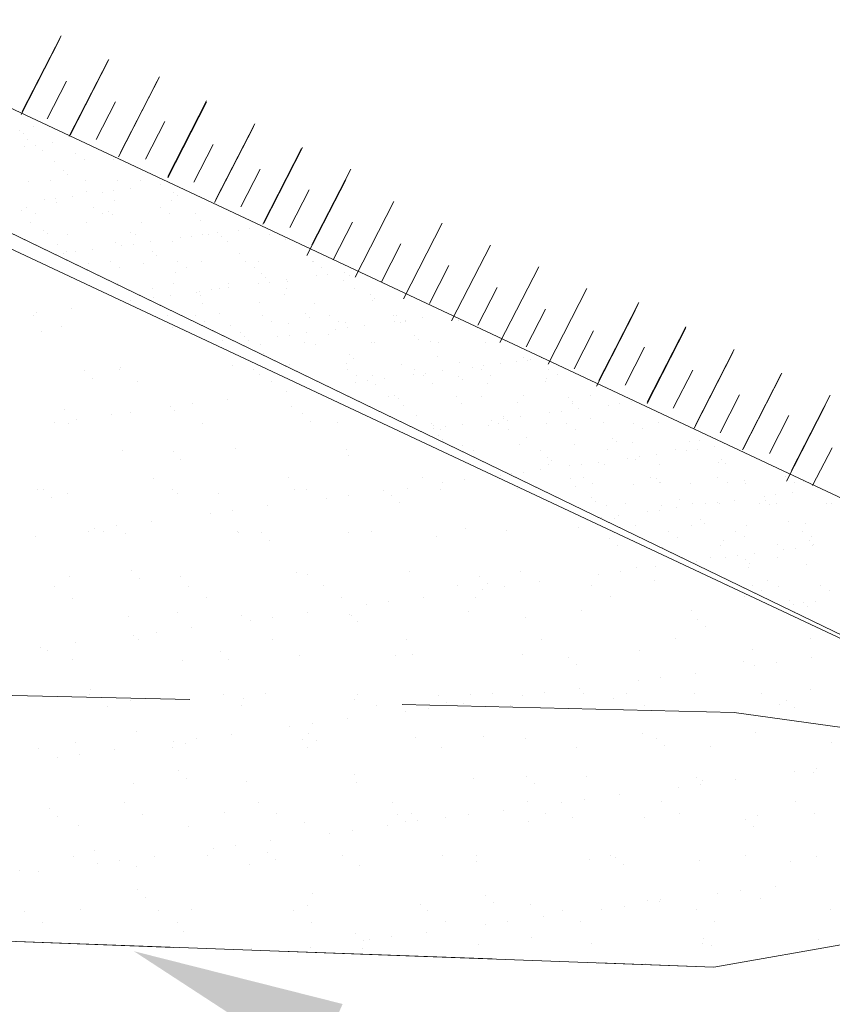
# Model space of a CAD drawing. Header units: metres. Extents: x 561538 to 562530, y 6580867 to 6581188.
# Tile 52 of 78: x 562516.796 to 562517.753, y 6580869.828 to 6580870.986. Entities that reach past the tile are written whole.
import ezdxf

# ---------------------------------------------------------------- set-up
doc = ezdxf.new("R2010")
doc.units = ezdxf.units.M
doc.linetypes.add('DASHED', pattern=[0.75, 0.5, -0.25])
for name, color, linetype, lineweight in [('KLM_horisontaal', 154, 'Continuous', 9), ('KLM_lõige', 7, 'Continuous', 9), ('KLM_nähtavus', 5, 'Continuous', 9)]:
    doc.layers.add(name, color=color, linetype=linetype, lineweight=lineweight)

msp = doc.modelspace()

# ---------------------------------------------------------------- linework, layer by layer
at = {"layer": 'KLM_horisontaal', "color": 0}
for p, q in [((562514.9777, 6580871.7314), (562518.5777, 6580870.0414)), ((562516.714, 6580870.7507), (562518.0773, 6580870.1106))]:
    msp.add_line(p, q, dxfattribs=at)
at = {"layer": 'KLM_lõige', "color": 34}
for p, q in [((562518.5777, 6580870.0414), (562514.9777, 6580871.7314)), ((562514.9733, 6580871.6215), (562516.7971, 6580870.7301)), ((562516.7965, 6580870.8565), (562516.7965, 6580870.8565)), ((562516.8012, 6580870.8522), (562516.8012, 6580870.8522)), ((562516.8122, 6580870.8609), (562516.8122, 6580870.8609)), ((562516.8057, 6580870.8453), (562516.8057, 6580870.8453)), ((562516.8355, 6580870.8416), (562516.8355, 6580870.8416)), ((562516.8016, 6580870.8371), (562516.8016, 6580870.8371)), ((562516.8149, 6580870.8389), (562516.8149, 6580870.8389)), ((562516.8233, 6580870.832), (562516.8233, 6580870.832)), ((562516.8626, 6580870.8289), (562516.8626, 6580870.8289)), ((562516.838, 6580870.8199), (562516.838, 6580870.8199)), ((562516.8733, 6580870.822), (562516.8733, 6580870.822)), ((562516.9066, 6580870.8224), (562516.9066, 6580870.8224)), ((562516.8486, 6580870.8088), (562516.8486, 6580870.8088)), ((562516.8073, 6580870.7964), (562516.8073, 6580870.7964)), ((562516.8327, 6580870.7973), (562516.8327, 6580870.7973)), ((562516.8532, 6580870.8045), (562516.8532, 6580870.8045)), ((562516.8738, 6580870.7972), (562516.8738, 6580870.7972)), ((562516.9118, 6580870.7975), (562516.9118, 6580870.7975)), ((562516.9388, 6580870.7969), (562516.9388, 6580870.7969)), ((562516.8753, 6580870.7842), (562516.8753, 6580870.7842)), ((562516.8934, 6580870.7834), (562516.8934, 6580870.7834)), ((562516.9066, 6580870.7852), (562516.9066, 6580870.7852)), ((562516.9273, 6580870.7879), (562516.9273, 6580870.7879)), ((562516.9618, 6580870.7924), (562516.9618, 6580870.7924)), ((562516.977, 6580870.7834), (562516.977, 6580870.7834)), ((562516.8251, 6580870.7744), (562516.8251, 6580870.7744)), ((562516.8383, 6580870.7762), (562516.8383, 6580870.7762)), ((562516.8396, 6580870.771), (562516.8396, 6580870.771)), ((562516.8589, 6580870.7789), (562516.8589, 6580870.7789)), ((562516.9082, 6580870.7734), (562516.9082, 6580870.7734)), ((562516.9746, 6580870.7743), (562516.9746, 6580870.7743)), ((562516.9817, 6580870.7791), (562516.9817, 6580870.7791)), ((562516.799, 6580870.762), (562516.799, 6580870.762)), ((562516.804, 6580870.7651), (562516.804, 6580870.7651)), ((562516.8831, 6580870.7653), (562516.8831, 6580870.7653)), ((562516.9006, 6580870.7611), (562516.9006, 6580870.7611)), ((562516.9622, 6580870.7654), (562516.9622, 6580870.7654)), ((562516.8147, 6580870.7583), (562516.8147, 6580870.7583)), ((562516.8754, 6580870.7483), (562516.8754, 6580870.7483)), ((562516.8938, 6580870.7584), (562516.8938, 6580870.7584)), ((562516.9053, 6580870.7568), (562516.9053, 6580870.7568)), ((562516.9404, 6580870.748), (562516.9404, 6580870.748)), ((562516.9729, 6580870.7586), (562516.9729, 6580870.7586)), ((562517.0038, 6580870.7588), (562517.0038, 6580870.7588)), ((562517.009, 6580870.7505), (562517.009, 6580870.7505)), ((562516.8089, 6580870.7475), (562516.8089, 6580870.7475)), ((562516.8243, 6580870.7388), (562516.8243, 6580870.7388)), ((562516.9274, 6580870.7365), (562516.9274, 6580870.7365)), ((562517.0536, 6580870.7388), (562517.0536, 6580870.7388)), ((562517.0668, 6580870.7405), (562517.0668, 6580870.7405)), ((562516.7971, 6580870.7301), (562518.0773, 6580870.1106)), ((562516.829, 6580870.7345), (562516.829, 6580870.7345)), ((562516.8533, 6580870.7337), (562516.8533, 6580870.7337)), ((562516.9098, 6580870.7245), (562516.9098, 6580870.7245)), ((562516.9324, 6580870.7339), (562516.9324, 6580870.7339)), ((562516.9507, 6580870.7252), (562516.9507, 6580870.7252)), ((562516.9762, 6580870.7253), (562516.9762, 6580870.7253)), ((562516.9852, 6580870.7298), (562516.9852, 6580870.7298)), ((562516.9984, 6580870.7315), (562516.9984, 6580870.7315)), ((562517.0114, 6580870.734), (562517.0114, 6580870.734)), ((562517.0191, 6580870.7342), (562517.0191, 6580870.7342)), ((562517.029, 6580870.7357), (562517.029, 6580870.7357)), ((562517.0337, 6580870.7314), (562517.0337, 6580870.7314)), ((562517.0412, 6580870.725), (562517.0412, 6580870.725)), ((562517.0905, 6580870.7342), (562517.0905, 6580870.7342)), ((562517.1098, 6580870.7275), (562517.1098, 6580870.7275)), ((562516.8412, 6580870.722), (562516.8412, 6580870.722)), ((562516.851, 6580870.7143), (562516.851, 6580870.7143)), ((562516.8617, 6580870.7135), (562516.8617, 6580870.7135)), ((562516.8823, 6580870.7162), (562516.8823, 6580870.7162)), ((562516.9168, 6580870.7208), (562516.9168, 6580870.7208)), ((562516.9301, 6580870.7225), (562516.9301, 6580870.7225)), ((562516.9527, 6580870.7134), (562516.9527, 6580870.7134)), ((562516.8485, 6580870.7118), (562516.8485, 6580870.7118)), ((562516.9036, 6580870.7017), (562516.9036, 6580870.7017)), ((562516.9574, 6580870.7091), (562516.9574, 6580870.7091)), ((562516.9827, 6580870.7018), (562516.9827, 6580870.7018)), ((562517.0106, 6580870.7015), (562517.0106, 6580870.7015)), ((562517.0558, 6580870.7111), (562517.0558, 6580870.7111)), ((562517.0618, 6580870.7019), (562517.0618, 6580870.7019)), ((562517.0771, 6580870.7024), (562517.0771, 6580870.7024)), ((562517.1409, 6580870.7021), (562517.1409, 6580870.7021)), ((562517.142, 6580870.7021), (562517.142, 6580870.7021)), ((562516.877, 6580870.6994), (562516.877, 6580870.6994)), ((562516.9143, 6580870.6948), (562516.9143, 6580870.6948)), ((562516.942, 6580870.6991), (562516.942, 6580870.6991)), ((562516.9934, 6580870.695), (562516.9934, 6580870.695)), ((562517.0725, 6580870.6951), (562517.0725, 6580870.6951)), ((562517.1516, 6580870.6953), (562517.1516, 6580870.6953)), ((562516.9795, 6580870.6888), (562516.9795, 6580870.6888)), ((562517.0811, 6580870.688), (562517.0811, 6580870.688)), ((562517.0858, 6580870.6837), (562517.0858, 6580870.6837)), ((562517.1109, 6580870.6805), (562517.1109, 6580870.6805)), ((562517.1114, 6580870.6786), (562517.1114, 6580870.6786)), ((562517.1454, 6580870.6851), (562517.1454, 6580870.6851)), ((562517.1586, 6580870.6868), (562517.1586, 6580870.6868)), ((562517.1779, 6580870.6794), (562517.1779, 6580870.6794)), ((562517.1792, 6580870.6895), (562517.1792, 6580870.6895)), ((562517.1842, 6580870.6857), (562517.1842, 6580870.6857)), ((562516.9114, 6580870.6756), (562516.9114, 6580870.6756)), ((562516.9529, 6580870.6703), (562516.9529, 6580870.6703)), ((562516.9778, 6580870.6764), (562516.9778, 6580870.6764)), ((562517.0086, 6580870.6671), (562517.0086, 6580870.6671)), ((562517.0219, 6580870.6688), (562517.0219, 6580870.6688)), ((562517.032, 6580870.6704), (562517.032, 6580870.6704)), ((562517.0425, 6580870.6715), (562517.0425, 6580870.6715)), ((562517.0428, 6580870.6761), (562517.0428, 6580870.6761)), ((562517.077, 6580870.6761), (562517.077, 6580870.6761)), ((562517.0902, 6580870.6778), (562517.0902, 6580870.6778)), ((562517.1111, 6580870.6706), (562517.1111, 6580870.6706)), ((562517.1902, 6580870.6707), (562517.1902, 6580870.6707)), ((562516.9535, 6580870.6598), (562516.9535, 6580870.6598)), ((562516.9741, 6580870.6625), (562516.9741, 6580870.6625)), ((562517.0047, 6580870.6657), (562517.0047, 6580870.6657)), ((562517.0094, 6580870.6614), (562517.0094, 6580870.6614)), ((562517.1079, 6580870.6634), (562517.1079, 6580870.6634)), ((562517.2095, 6580870.6626), (562517.2095, 6580870.6626)), ((562517.2123, 6580870.6556), (562517.2123, 6580870.6556)), ((562517.2142, 6580870.6583), (562517.2142, 6580870.6583)), ((562517.0122, 6580870.6526), (562517.0122, 6580870.6526)), ((562517.0787, 6580870.6534), (562517.0787, 6580870.6534)), ((562517.1436, 6580870.6531), (562517.1436, 6580870.6531)), ((562517.0032, 6580870.6382), (562517.0032, 6580870.6382)), ((562517.0315, 6580870.6411), (562517.0315, 6580870.6411)), ((562517.0823, 6580870.6383), (562517.0823, 6580870.6383)), ((562517.1332, 6580870.6403), (562517.1332, 6580870.6403)), ((562517.1378, 6580870.636), (562517.1378, 6580870.636)), ((562517.1614, 6580870.6385), (562517.1614, 6580870.6385)), ((562517.2363, 6580870.638), (562517.2363, 6580870.638)), ((562517.2405, 6580870.6386), (562517.2405, 6580870.6386)), ((562517.2504, 6580870.6331), (562517.2504, 6580870.6331)), ((562517.2512, 6580870.6318), (562517.2512, 6580870.6318)), ((562517.271, 6580870.6359), (562517.271, 6580870.6359)), ((562517.3131, 6580870.6326), (562517.3131, 6580870.6326)), ((562517.0139, 6580870.6314), (562517.0139, 6580870.6314)), ((562517.0444, 6580870.6271), (562517.0444, 6580870.6271)), ((562517.093, 6580870.6315), (562517.093, 6580870.6315)), ((562517.113, 6580870.6296), (562517.113, 6580870.6296)), ((562517.1688, 6580870.6224), (562517.1688, 6580870.6224)), ((562517.1721, 6580870.6317), (562517.1721, 6580870.6317)), ((562517.1795, 6580870.6305), (562517.1795, 6580870.6305)), ((562517.182, 6580870.6241), (562517.182, 6580870.6241)), ((562517.2027, 6580870.6269), (562517.2027, 6580870.6269)), ((562517.2372, 6580870.6314), (562517.2372, 6580870.6314)), ((562517.2445, 6580870.6302), (562517.2445, 6580870.6302)), ((562517.0568, 6580870.618), (562517.0568, 6580870.618)), ((562517.0615, 6580870.6137), (562517.0615, 6580870.6137)), ((562517.0659, 6580870.6089), (562517.0659, 6580870.6089)), ((562517.1004, 6580870.6134), (562517.1004, 6580870.6134)), ((562517.1136, 6580870.6151), (562517.1136, 6580870.6151)), ((562517.1343, 6580870.6179), (562517.1343, 6580870.6179)), ((562517.1599, 6580870.6157), (562517.1599, 6580870.6157)), ((562517.2616, 6580870.6148), (562517.2616, 6580870.6148)), ((562517.2663, 6580870.6106), (562517.2663, 6580870.6106)), ((562517.0525, 6580870.6068), (562517.0525, 6580870.6068)), ((562517.0803, 6580870.6045), (562517.0803, 6580870.6045)), ((562517.1316, 6580870.607), (562517.1316, 6580870.607)), ((562517.1452, 6580870.6042), (562517.1452, 6580870.6042)), ((562517.2107, 6580870.6071), (562517.2107, 6580870.6071)), ((562517.2139, 6580870.6067), (562517.2139, 6580870.6067)), ((562517.2803, 6580870.6075), (562517.2803, 6580870.6075)), ((562517.2898, 6580870.6072), (562517.2898, 6580870.6072)), ((562517.3453, 6580870.6072), (562517.3453, 6580870.6072)), ((562517.3689, 6580870.6074), (562517.3689, 6580870.6074)), ((562517.0836, 6580870.5934), (562517.0836, 6580870.5934)), ((562517.1852, 6580870.5926), (562517.1852, 6580870.5926)), ((562517.1899, 6580870.5883), (562517.1899, 6580870.5883)), ((562517.2884, 6580870.5903), (562517.2884, 6580870.5903)), ((562517.39, 6580870.5894), (562517.39, 6580870.5894)), ((562517.3973, 6580870.5867), (562517.3973, 6580870.5867)), ((562517.4105, 6580870.5885), (562517.4105, 6580870.5885)), ((562517.1146, 6580870.5807), (562517.1146, 6580870.5807)), ((562517.1811, 6580870.5815), (562517.1811, 6580870.5815)), ((562517.1819, 6580870.5749), (562517.1819, 6580870.5749)), ((562517.2461, 6580870.5812), (562517.2461, 6580870.5812)), ((562517.261, 6580870.575), (562517.261, 6580870.575)), ((562517.3147, 6580870.5837), (562517.3147, 6580870.5837)), ((562517.329, 6580870.5777), (562517.329, 6580870.5777)), ((562517.3401, 6580870.5752), (562517.3401, 6580870.5752)), ((562517.3422, 6580870.5795), (562517.3422, 6580870.5795)), ((562517.3628, 6580870.5822), (562517.3628, 6580870.5822)), ((562517.3812, 6580870.5845), (562517.3812, 6580870.5845)), ((562517.3947, 6580870.5851), (562517.3947, 6580870.5851)), ((562517.4192, 6580870.5753), (562517.4192, 6580870.5753)), ((562517.1926, 6580870.5681), (562517.1926, 6580870.5681)), ((562517.212, 6580870.568), (562517.212, 6580870.568)), ((562517.2261, 6580870.5642), (562517.2261, 6580870.5642)), ((562517.2606, 6580870.5687), (562517.2606, 6580870.5687)), ((562517.2717, 6580870.5682), (562517.2717, 6580870.5682)), ((562517.2738, 6580870.5705), (562517.2738, 6580870.5705)), ((562517.2945, 6580870.5732), (562517.2945, 6580870.5732)), ((562517.3136, 6580870.5671), (562517.3136, 6580870.5671)), ((562517.3183, 6580870.5629), (562517.3183, 6580870.5629)), ((562517.3508, 6580870.5683), (562517.3508, 6580870.5683)), ((562517.4168, 6580870.5649), (562517.4168, 6580870.5649)), ((562517.4299, 6580870.5685), (562517.4299, 6580870.5685)), ((562517.1922, 6580870.5597), (562517.1922, 6580870.5597)), ((562517.2054, 6580870.5615), (562517.2054, 6580870.5615)), ((562517.2155, 6580870.5577), (562517.2155, 6580870.5577)), ((562517.2819, 6580870.5586), (562517.2819, 6580870.5586)), ((562517.3469, 6580870.5582), (562517.3469, 6580870.5582)), ((562517.4155, 6580870.5607), (562517.4155, 6580870.5607)), ((562517.2312, 6580870.5435), (562517.2312, 6580870.5435)), ((562517.2373, 6580870.5449), (562517.2373, 6580870.5449)), ((562517.242, 6580870.5406), (562517.242, 6580870.5406)), ((562517.3103, 6580870.5436), (562517.3103, 6580870.5436)), ((562517.3404, 6580870.5426), (562517.3404, 6580870.5426)), ((562517.3894, 6580870.5438), (562517.3894, 6580870.5438)), ((562517.4421, 6580870.5417), (562517.4421, 6580870.5417)), ((562517.4685, 6580870.5439), (562517.4685, 6580870.5439)), ((562517.2477, 6580870.5323), (562517.2477, 6580870.5323)), ((562517.3163, 6580870.5347), (562517.3163, 6580870.5347)), ((562517.3828, 6580870.5356), (562517.3828, 6580870.5356)), ((562517.4467, 6580870.5374), (562517.4467, 6580870.5374)), ((562517.4477, 6580870.5353), (562517.4477, 6580870.5353)), ((562517.4546, 6580870.5285), (562517.4546, 6580870.5285)), ((562517.4891, 6580870.533), (562517.4891, 6580870.533)), ((562517.5023, 6580870.5348), (562517.5023, 6580870.5348)), ((562517.5163, 6580870.5378), (562517.5163, 6580870.5378)), ((562517.2641, 6580870.5203), (562517.2641, 6580870.5203)), ((562517.3656, 6580870.5168), (562517.3656, 6580870.5168)), ((562517.3657, 6580870.5194), (562517.3657, 6580870.5194)), ((562517.3862, 6580870.5195), (562517.3862, 6580870.5195)), ((562517.4207, 6580870.524), (562517.4207, 6580870.524)), ((562517.434, 6580870.5258), (562517.434, 6580870.5258)), ((562517.4688, 6580870.5172), (562517.4688, 6580870.5172)), ((562517.2815, 6580870.5114), (562517.2815, 6580870.5114)), ((562517.2835, 6580870.5096), (562517.2835, 6580870.5096)), ((562517.284, 6580870.506), (562517.284, 6580870.506)), ((562517.2922, 6580870.5046), (562517.2922, 6580870.5046)), ((562517.2972, 6580870.5078), (562517.2972, 6580870.5078)), ((562517.3179, 6580870.5105), (562517.3179, 6580870.5105)), ((562517.3485, 6580870.5093), (562517.3485, 6580870.5093)), ((562517.3524, 6580870.515), (562517.3524, 6580870.515)), ((562517.3606, 6580870.5116), (562517.3606, 6580870.5116)), ((562517.3704, 6580870.5152), (562517.3704, 6580870.5152)), ((562517.3713, 6580870.5047), (562517.3713, 6580870.5047)), ((562517.4171, 6580870.5118), (562517.4171, 6580870.5118)), ((562517.4397, 6580870.5117), (562517.4397, 6580870.5117)), ((562517.4504, 6580870.5049), (562517.4504, 6580870.5049)), ((562517.4836, 6580870.5126), (562517.4836, 6580870.5126)), ((562517.5188, 6580870.5119), (562517.5188, 6580870.5119)), ((562517.5295, 6580870.505), (562517.5295, 6580870.505)), ((562517.5486, 6580870.5123), (562517.5486, 6580870.5123)), ((562517.5752, 6580870.512), (562517.5752, 6580870.512)), ((562517.2893, 6580870.4971), (562517.2893, 6580870.4971)), ((562517.294, 6580870.4929), (562517.294, 6580870.4929)), ((562517.3925, 6580870.4949), (562517.3925, 6580870.4949)), ((562517.4941, 6580870.494), (562517.4941, 6580870.494)), ((562517.3179, 6580870.4858), (562517.3179, 6580870.4858)), ((562517.3844, 6580870.4866), (562517.3844, 6580870.4866)), ((562517.4493, 6580870.4863), (562517.4493, 6580870.4863)), ((562517.4988, 6580870.4897), (562517.4988, 6580870.4897)), ((562517.5179, 6580870.4888), (562517.5179, 6580870.4888)), ((562517.5844, 6580870.4897), (562517.5844, 6580870.4897)), ((562517.5973, 6580870.4918), (562517.5973, 6580870.4918)), ((562517.6148, 6580870.4838), (562517.6148, 6580870.4838)), ((562517.3308, 6580870.48), (562517.3308, 6580870.48)), ((562517.4099, 6580870.4802), (562517.4099, 6580870.4802)), ((562517.4178, 6580870.4717), (562517.4178, 6580870.4717)), ((562517.489, 6580870.4803), (562517.489, 6580870.4803)), ((562517.5125, 6580870.4704), (562517.5125, 6580870.4704)), ((562517.5258, 6580870.4721), (562517.5258, 6580870.4721)), ((562517.5464, 6580870.4748), (562517.5464, 6580870.4748)), ((562517.5681, 6580870.4805), (562517.5681, 6580870.4805)), ((562517.5809, 6580870.4794), (562517.5809, 6580870.4794)), ((562517.5941, 6580870.4811), (562517.5941, 6580870.4811)), ((562517.4187, 6580870.4628), (562517.4187, 6580870.4628)), ((562517.4224, 6580870.4674), (562517.4224, 6580870.4674)), ((562517.4442, 6580870.4614), (562517.4442, 6580870.4614)), ((562517.4574, 6580870.4631), (562517.4574, 6580870.4631)), ((562517.478, 6580870.4658), (562517.478, 6580870.4658)), ((562517.4852, 6580870.4637), (562517.4852, 6580870.4637)), ((562517.5209, 6580870.4695), (562517.5209, 6580870.4695)), ((562517.5502, 6580870.4634), (562517.5502, 6580870.4634)), ((562517.6188, 6580870.4658), (562517.6188, 6580870.4658)), ((562517.6225, 6580870.4686), (562517.6225, 6580870.4686)), ((562517.6272, 6580870.4643), (562517.6272, 6580870.4643)), ((562517.3758, 6580870.4524), (562517.3758, 6580870.4524)), ((562517.3811, 6580870.448), (562517.3811, 6580870.448)), ((562517.389, 6580870.4541), (562517.389, 6580870.4541)), ((562517.4097, 6580870.4568), (562517.4097, 6580870.4568)), ((562517.4445, 6580870.4472), (562517.4445, 6580870.4472)), ((562517.4602, 6580870.4481), (562517.4602, 6580870.4481)), ((562517.5393, 6580870.4483), (562517.5393, 6580870.4483)), ((562517.6184, 6580870.4484), (562517.6184, 6580870.4484)), ((562517.6975, 6580870.4485), (562517.6975, 6580870.4485)), ((562517.4509, 6580870.4374), (562517.4509, 6580870.4374)), ((562517.471, 6580870.4413), (562517.471, 6580870.4413)), ((562517.5195, 6580870.4399), (562517.5195, 6580870.4399)), ((562517.5462, 6580870.4463), (562517.5462, 6580870.4463)), ((562517.5501, 6580870.4414), (562517.5501, 6580870.4414)), ((562517.5509, 6580870.442), (562517.5509, 6580870.442)), ((562517.586, 6580870.4407), (562517.586, 6580870.4407)), ((562517.6292, 6580870.4416), (562517.6292, 6580870.4416)), ((562517.6493, 6580870.4441), (562517.6493, 6580870.4441)), ((562517.651, 6580870.4404), (562517.651, 6580870.4404)), ((562517.7083, 6580870.4417), (562517.7083, 6580870.4417)), ((562517.7196, 6580870.4429), (562517.7196, 6580870.4429)), ((562517.4698, 6580870.424), (562517.4698, 6580870.424)), ((562517.6727, 6580870.4257), (562517.6727, 6580870.4257)), ((562517.6859, 6580870.4274), (562517.6859, 6580870.4274)), ((562517.7066, 6580870.4301), (562517.7066, 6580870.4301)), ((562517.4745, 6580870.4197), (562517.4745, 6580870.4197)), ((562517.4868, 6580870.4147), (562517.4868, 6580870.4147)), ((562517.5095, 6580870.4167), (562517.5095, 6580870.4167)), ((562517.5518, 6580870.4144), (562517.5518, 6580870.4144)), ((562517.5698, 6580870.4121), (562517.5698, 6580870.4121)), ((562517.573, 6580870.4218), (562517.573, 6580870.4218)), ((562517.5886, 6580870.4169), (562517.5886, 6580870.4169)), ((562517.6043, 6580870.4167), (562517.6043, 6580870.4167)), ((562517.6175, 6580870.4184), (562517.6175, 6580870.4184)), ((562517.6204, 6580870.4169), (562517.6204, 6580870.4169)), ((562517.6382, 6580870.4211), (562517.6382, 6580870.4211)), ((562517.6677, 6580870.417), (562517.6677, 6580870.417)), ((562517.6746, 6580870.4209), (562517.6746, 6580870.4209)), ((562517.6793, 6580870.4166), (562517.6793, 6580870.4166)), ((562517.6869, 6580870.4177), (562517.6869, 6580870.4177)), ((562517.7468, 6580870.4171), (562517.7468, 6580870.4171)), ((562517.7518, 6580870.4174), (562517.7518, 6580870.4174)), ((562517.4808, 6580870.4004), (562517.4808, 6580870.4004)), ((562517.5015, 6580870.4031), (562517.5015, 6580870.4031)), ((562517.536, 6580870.4077), (562517.536, 6580870.4077)), ((562517.5492, 6580870.4094), (562517.5492, 6580870.4094)), ((562517.4966, 6580870.3995), (562517.4966, 6580870.3995)), ((562517.5211, 6580870.3909), (562517.5211, 6580870.3909)), ((562517.5876, 6580870.3918), (562517.5876, 6580870.3918)), ((562517.5982, 6580870.3986), (562517.5982, 6580870.3986)), ((562517.6029, 6580870.3943), (562517.6029, 6580870.3943)), ((562517.6526, 6580870.3915), (562517.6526, 6580870.3915)), ((562517.7014, 6580870.3964), (562517.7014, 6580870.3964)), ((562517.7212, 6580870.3939), (562517.7212, 6580870.3939)), ((562517.5599, 6580870.3846), (562517.5599, 6580870.3846)), ((562517.5706, 6580870.3778), (562517.5706, 6580870.3778)), ((562517.639, 6580870.3848), (562517.639, 6580870.3848)), ((562517.6497, 6580870.378), (562517.6497, 6580870.378)), ((562517.7181, 6580870.3849), (562517.7181, 6580870.3849)), ((562517.7288, 6580870.3781), (562517.7288, 6580870.3781)), ((562517.5534, 6580870.3655), (562517.5534, 6580870.3655)), ((562517.622, 6580870.368), (562517.622, 6580870.368)), ((562517.625, 6580870.3741), (562517.625, 6580870.3741)), ((562517.6885, 6580870.3688), (562517.6885, 6580870.3688)), ((562517.7267, 6580870.3732), (562517.7267, 6580870.3732)), ((562517.73, 6580870.3675), (562517.73, 6580870.3675)), ((562517.7313, 6580870.3689), (562517.7313, 6580870.3689)), ((562517.6277, 6580870.354), (562517.6277, 6580870.354)), ((562517.641, 6580870.3557), (562517.641, 6580870.3557)), ((562517.6616, 6580870.3585), (562517.6616, 6580870.3585)), ((562517.6961, 6580870.363), (562517.6961, 6580870.363)), ((562517.7093, 6580870.3647), (562517.7093, 6580870.3647)), ((562517.5932, 6580870.3495), (562517.5932, 6580870.3495)), ((562517.6091, 6580870.3533), (562517.6091, 6580870.3533)), ((562517.6503, 6580870.3509), (562517.6503, 6580870.3509)), ((562517.6542, 6580870.3425), (562517.6542, 6580870.3425)), ((562517.655, 6580870.3466), (562517.655, 6580870.3466)), ((562517.6882, 6580870.3534), (562517.6882, 6580870.3534)), ((562517.7228, 6580870.345), (562517.7228, 6580870.345)), ((562517.6595, 6580870.3212), (562517.6595, 6580870.3212)), ((562517.6771, 6580870.3264), (562517.6771, 6580870.3264)), ((562517.6901, 6580870.3199), (562517.6901, 6580870.3199)), ((562517.7386, 6580870.3213), (562517.7386, 6580870.3213)), ((562517.6702, 6580870.3144), (562517.6702, 6580870.3144)), ((562517.7493, 6580870.3145), (562517.7493, 6580870.3145)), ((562517.7024, 6580870.3032), (562517.7024, 6580870.3032)), ((562517.707, 6580870.2989), (562517.707, 6580870.2989)), ((562517.7195, 6580870.3003), (562517.7195, 6580870.3003)), ((562517.7244, 6580870.2961), (562517.7244, 6580870.2961)), ((562517.7328, 6580870.3021), (562517.7328, 6580870.3021)), ((562517.7087, 6580870.2898), (562517.7087, 6580870.2898))]:
    msp.add_line(p, q, dxfattribs=at)
at = {"layer": 'KLM_lõige'}
for p, q in [((562518.0773, 6580870.1106), (562515.5168, 6580871.3496)), ((562516.927, 6580870.6563), (562516.927, 6580870.6563)), ((562516.858, 6580870.6472), (562516.858, 6580870.6472)), ((562516.8127, 6580870.6386), (562516.8127, 6580870.6386)), ((562516.8167, 6580870.6418), (562516.8167, 6580870.6418)), ((562516.9709, 6580870.6389), (562516.9709, 6580870.6389)), ((562516.8459, 6580870.6253), (562516.8459, 6580870.6253)), ((562516.9758, 6580870.6247), (562516.9758, 6580870.6247)), ((562516.8223, 6580870.6197), (562516.8223, 6580870.6197)), ((562517.0256, 6580870.618), (562517.0256, 6580870.618)), ((562517.0349, 6580870.6094), (562517.0349, 6580870.6094)), ((562516.9134, 6580870.5745), (562516.9134, 6580870.5745)), ((562516.9146, 6580870.5777), (562516.9146, 6580870.5777)), ((562517.0475, 6580870.5794), (562517.0475, 6580870.5794)), ((562517.0716, 6580870.5747), (562517.0716, 6580870.5747)), ((562516.8729, 6580870.5734), (562516.8729, 6580870.5734)), ((562516.8822, 6580870.5648), (562516.8822, 6580870.5648)), ((562517.0791, 6580870.5689), (562517.0791, 6580870.5689)), ((562516.9348, 6580870.5608), (562516.9348, 6580870.5608)), ((562517.093, 6580870.5611), (562517.093, 6580870.5611)), ((562517.1371, 6580870.5525), (562517.1371, 6580870.5525)), ((562517.0416, 6580870.5399), (562517.0416, 6580870.5399)), ((562517.1106, 6580870.549), (562517.1106, 6580870.549)), ((562516.9739, 6580870.531), (562516.9739, 6580870.531)), ((562517.0003, 6580870.5344), (562517.0003, 6580870.5344)), ((562517.1162, 6580870.5317), (562517.1162, 6580870.5317)), ((562516.8491, 6580870.5274), (562516.8491, 6580870.5274)), ((562516.8636, 6580870.5164), (562516.8636, 6580870.5164)), ((562516.9049, 6580870.5219), (562516.9049, 6580870.5219)), ((562516.9264, 6580870.5243), (562516.9264, 6580870.5243)), ((562516.979, 6580870.5268), (562516.979, 6580870.5268)), ((562517.1297, 6580870.5226), (562517.1297, 6580870.5226)), ((562516.8371, 6580870.513), (562516.8371, 6580870.513)), ((562516.8537, 6580870.5114), (562516.8537, 6580870.5114)), ((562517.0119, 6580870.5117), (562517.0119, 6580870.5117)), ((562517.1391, 6580870.514), (562517.1391, 6580870.514)), ((562517.1701, 6580870.512), (562517.1701, 6580870.512)), ((562517.0507, 6580870.4815), (562517.0507, 6580870.4815)), ((562516.9178, 6580870.4798), (562516.9178, 6580870.4798)), ((562516.977, 6580870.478), (562516.977, 6580870.478)), ((562517.1807, 6580870.4809), (562517.1807, 6580870.4809)), ((562517.1832, 6580870.4735), (562517.1832, 6580870.4735)), ((562516.9863, 6580870.4694), (562516.9863, 6580870.4694)), ((562516.9544, 6580870.4472), (562516.9544, 6580870.4472)), ((562517.1126, 6580870.4475), (562517.1126, 6580870.4475)), ((562517.2708, 6580870.4478), (562517.2708, 6580870.4478)), ((562517.3619, 6580870.4505), (562517.3619, 6580870.4505)), ((562517.2524, 6580870.4355), (562517.2524, 6580870.4355)), ((562517.2942, 6580870.4416), (562517.2942, 6580870.4416)), ((562517.3206, 6580870.4451), (562517.3206, 6580870.4451)), ((562517.3823, 6580870.4349), (562517.3823, 6580870.4349)), ((562516.8176, 6580870.4333), (562516.8176, 6580870.4333)), ((562516.8243, 6580870.4334), (562516.8243, 6580870.4334)), ((562516.8336, 6580870.4248), (562516.8336, 6580870.4248)), ((562516.8523, 6580870.4295), (562516.8523, 6580870.4295)), ((562516.9758, 6580870.4336), (562516.9758, 6580870.4336)), ((562516.9822, 6580870.4289), (562516.9822, 6580870.4289)), ((562517.0305, 6580870.4289), (562517.0305, 6580870.4289)), ((562517.1194, 6580870.4339), (562517.1194, 6580870.4339)), ((562517.134, 6580870.4339), (562517.134, 6580870.4339)), ((562517.1575, 6580870.4236), (562517.1575, 6580870.4236)), ((562517.1839, 6580870.4271), (562517.1839, 6580870.4271)), ((562517.2252, 6580870.4325), (562517.2252, 6580870.4325)), ((562517.2338, 6580870.4271), (562517.2338, 6580870.4271)), ((562517.2922, 6580870.4342), (562517.2922, 6580870.4342)), ((562517.0885, 6580870.4145), (562517.0885, 6580870.4145)), ((562517.2432, 6580870.4186), (562517.2432, 6580870.4186)), ((562517.0207, 6580870.4056), (562517.0207, 6580870.4056)), ((562517.0472, 6580870.4091), (562517.0472, 6580870.4091)), ((562516.9104, 6580870.3911), (562516.9104, 6580870.3911)), ((562516.9517, 6580870.3965), (562516.9517, 6580870.3965)), ((562517.4541, 6580870.3896), (562517.4541, 6580870.3896)), ((562516.815, 6580870.3785), (562516.815, 6580870.3785)), ((562516.8778, 6580870.3843), (562516.8778, 6580870.3843)), ((562516.884, 6580870.3876), (562516.884, 6580870.3876)), ((562516.8947, 6580870.3842), (562516.8947, 6580870.3842)), ((562516.921, 6580870.3819), (562516.921, 6580870.3819)), ((562517.0529, 6580870.3845), (562517.0529, 6580870.3845)), ((562517.0539, 6580870.3836), (562517.0539, 6580870.3836)), ((562517.0811, 6580870.3826), (562517.0811, 6580870.3826)), ((562517.1839, 6580870.383), (562517.1839, 6580870.383)), ((562517.2111, 6580870.3848), (562517.2111, 6580870.3848)), ((562517.2874, 6580870.3781), (562517.2874, 6580870.3781)), ((562517.3211, 6580870.3879), (562517.3211, 6580870.3879)), ((562517.3693, 6580870.385), (562517.3693, 6580870.385)), ((562517.0905, 6580870.374), (562517.0905, 6580870.374)), ((562517.4906, 6580870.3763), (562517.4906, 6580870.3763)), ((562517.5, 6580870.3677), (562517.5, 6580870.3677)), ((562517.5455, 6580870.3432), (562517.5455, 6580870.3432)), ((562516.8555, 6580870.3316), (562516.8555, 6580870.3316)), ((562516.9284, 6580870.338), (562516.9284, 6580870.338)), ((562516.9854, 6580870.331), (562516.9854, 6580870.331)), ((562517.1226, 6580870.336), (562517.1226, 6580870.336)), ((562517.1347, 6580870.3335), (562517.1347, 6580870.3335)), ((562517.2556, 6580870.3377), (562517.2556, 6580870.3377)), ((562517.3379, 6580870.3317), (562517.3379, 6580870.3317)), ((562517.3855, 6580870.337), (562517.3855, 6580870.337)), ((562517.4778, 6580870.3343), (562517.4778, 6580870.3343)), ((562517.5042, 6580870.3377), (562517.5042, 6580870.3377)), ((562517.5227, 6580870.342), (562517.5227, 6580870.342)), ((562516.8372, 6580870.3197), (562516.8372, 6580870.3197)), ((562516.9377, 6580870.3294), (562516.9377, 6580870.3294)), ((562516.9954, 6580870.32), (562516.9954, 6580870.32)), ((562517.1536, 6580870.3203), (562517.1536, 6580870.3203)), ((562517.3118, 6580870.3206), (562517.3118, 6580870.3206)), ((562517.3473, 6580870.3232), (562517.3473, 6580870.3232)), ((562517.3675, 6580870.3197), (562517.3675, 6580870.3197)), ((562517.4088, 6580870.3252), (562517.4088, 6580870.3252)), ((562517.47, 6580870.3209), (562517.47, 6580870.3209)), ((562517.5442, 6580870.3272), (562517.5442, 6580870.3272)), ((562517.6282, 6580870.3212), (562517.6282, 6580870.3212)), ((562517.341, 6580870.3162), (562517.341, 6580870.3162)), ((562517.6496, 6580870.3075), (562517.6496, 6580870.3075)), ((562516.8587, 6580870.3061), (562516.8587, 6580870.3061)), ((562517.0169, 6580870.3064), (562517.0169, 6580870.3064)), ((562517.1751, 6580870.3067), (562517.1751, 6580870.3067)), ((562517.2043, 6580870.2982), (562517.2043, 6580870.2982)), ((562517.2307, 6580870.3017), (562517.2307, 6580870.3017)), ((562517.272, 6580870.3072), (562517.272, 6580870.3072)), ((562517.3333, 6580870.307), (562517.3333, 6580870.307)), ((562517.4915, 6580870.3073), (562517.4915, 6580870.3073)), ((562516.9819, 6580870.2889), (562516.9819, 6580870.2889)), ((562517.0571, 6580870.2857), (562517.0571, 6580870.2857)), ((562517.1353, 6580870.2892), (562517.1353, 6580870.2892)), ((562517.1852, 6580870.2872), (562517.1852, 6580870.2872)), ((562517.1871, 6580870.2851), (562517.1871, 6580870.2851)), ((562517.3243, 6580870.29), (562517.3243, 6580870.29)), ((562517.4573, 6580870.2917), (562517.4573, 6580870.2917)), ((562517.5872, 6580870.2911), (562517.5872, 6580870.2911)), ((562516.9242, 6580870.284), (562516.9242, 6580870.284)), ((562517.0676, 6580870.2802), (562517.0676, 6580870.2802)), ((562517.094, 6580870.2837), (562517.094, 6580870.2837)), ((562517.1946, 6580870.2786), (562517.1946, 6580870.2786)), ((562517.3915, 6580870.2827), (562517.3915, 6580870.2827)), ((562517.5948, 6580870.2809), (562517.5948, 6580870.2809)), ((562516.9308, 6580870.2622), (562516.9308, 6580870.2622)), ((562516.9573, 6580870.2657), (562516.9573, 6580870.2657)), ((562516.9986, 6580870.2712), (562516.9986, 6580870.2712)), ((562517.6041, 6580870.2723), (562517.6041, 6580870.2723)), ((562516.8618, 6580870.2532), (562516.8618, 6580870.2532)), ((562516.9358, 6580870.257), (562516.9358, 6580870.257)), ((562517.094, 6580870.2573), (562517.094, 6580870.2573)), ((562517.2522, 6580870.2575), (562517.2522, 6580870.2575)), ((562517.4104, 6580870.2578), (562517.4104, 6580870.2578)), ((562517.5686, 6580870.2581), (562517.5686, 6580870.2581)), ((562517.7268, 6580870.2584), (562517.7268, 6580870.2584)), ((562516.8205, 6580870.2477), (562516.8205, 6580870.2477)), ((562516.8292, 6580870.2443), (562516.8292, 6580870.2443)), ((562517.0325, 6580870.2426), (562517.0325, 6580870.2426)), ((562517.1258, 6580870.2381), (562517.1258, 6580870.2381)), ((562517.2388, 6580870.2381), (562517.2388, 6580870.2381)), ((562517.2588, 6580870.2398), (562517.2588, 6580870.2398)), ((562517.3887, 6580870.2392), (562517.3887, 6580870.2392)), ((562517.5259, 6580870.2441), (562517.5259, 6580870.2441)), ((562517.6589, 6580870.2458), (562517.6589, 6580870.2458)), ((562516.8587, 6580870.2338), (562516.8587, 6580870.2338)), ((562516.9886, 6580870.2331), (562516.9886, 6580870.2331)), ((562517.0419, 6580870.234), (562517.0419, 6580870.234)), ((562517.4421, 6580870.2363), (562517.4421, 6580870.2363)), ((562517.4514, 6580870.2278), (562517.4514, 6580870.2278)), ((562517.6483, 6580870.2318), (562517.6483, 6580870.2318)), ((562517.6614, 6580870.2269), (562517.6614, 6580870.2269)), ((562517.6878, 6580870.2304), (562517.6878, 6580870.2304)), ((562517.7291, 6580870.2358), (562517.7291, 6580870.2358)), ((562517.5924, 6580870.2178), (562517.5924, 6580870.2178)), ((562517.5246, 6580870.2089), (562517.5246, 6580870.2089)), ((562517.5511, 6580870.2124), (562517.5511, 6580870.2124)), ((562516.8783, 6580870.1925), (562516.8783, 6580870.1925)), ((562516.8798, 6580870.198), (562516.8798, 6580870.198)), ((562517.0365, 6580870.1928), (562517.0365, 6580870.1928)), ((562517.0861, 6580870.1935), (562517.0861, 6580870.1935)), ((562517.1947, 6580870.1931), (562517.1947, 6580870.1931)), ((562517.2893, 6580870.1917), (562517.2893, 6580870.1917)), ((562517.3275, 6580870.1922), (562517.3275, 6580870.1922)), ((562517.3529, 6580870.1934), (562517.3529, 6580870.1934)), ((562517.4143, 6580870.1944), (562517.4143, 6580870.1944)), ((562517.4556, 6580870.1998), (562517.4556, 6580870.1998)), ((562517.4605, 6580870.1938), (562517.4605, 6580870.1938)), ((562517.5111, 6580870.1937), (562517.5111, 6580870.1937)), ((562517.5904, 6580870.1932), (562517.5904, 6580870.1932)), ((562517.6693, 6580870.194), (562517.6693, 6580870.194)), ((562517.7276, 6580870.1982), (562517.7276, 6580870.1982)), ((562516.8892, 6580870.1894), (562516.8892, 6580870.1894)), ((562516.9274, 6580870.1861), (562516.9274, 6580870.1861)), ((562517.0603, 6580870.1878), (562517.0603, 6580870.1878)), ((562517.1903, 6580870.1872), (562517.1903, 6580870.1872)), ((562517.2987, 6580870.1832), (562517.2987, 6580870.1832)), ((562517.3189, 6580870.1818), (562517.3189, 6580870.1818)), ((562517.3879, 6580870.1909), (562517.3879, 6580870.1909)), ((562517.4956, 6580870.1873), (562517.4956, 6580870.1873)), ((562517.5325, 6580870.18), (562517.5325, 6580870.18)), ((562517.6907, 6580870.1803), (562517.6907, 6580870.1803)), ((562517.6989, 6580870.1855), (562517.6989, 6580870.1855)), ((562509.2329, 6580870.1781), (562517.6135, 6580869.8719)), ((562516.8997, 6580870.1789), (562516.8997, 6580870.1789)), ((562517.0579, 6580870.1792), (562517.0579, 6580870.1792)), ((562517.2161, 6580870.1795), (562517.2161, 6580870.1795)), ((562517.2511, 6580870.1729), (562517.2511, 6580870.1729)), ((562517.2776, 6580870.1764), (562517.2776, 6580870.1764)), ((562517.3743, 6580870.1798), (562517.3743, 6580870.1798)), ((562517.7082, 6580870.1769), (562517.7082, 6580870.1769)), ((562517.1408, 6580870.1584), (562517.1408, 6580870.1584)), ((562517.1821, 6580870.1638), (562517.1821, 6580870.1638)), ((562516.9334, 6580870.1489), (562516.9334, 6580870.1489)), ((562517.0454, 6580870.1458), (562517.0454, 6580870.1458)), ((562517.1144, 6580870.1549), (562517.1144, 6580870.1549)), ((562517.1366, 6580870.1472), (562517.1366, 6580870.1472)), ((562517.5291, 6580870.1462), (562517.5291, 6580870.1462)), ((562517.6621, 6580870.1479), (562517.6621, 6580870.1479)), ((562516.8619, 6580870.1359), (562516.8619, 6580870.1359)), ((562516.9776, 6580870.1369), (562516.9776, 6580870.1369)), ((562516.9918, 6580870.1353), (562516.9918, 6580870.1353)), ((562517.0041, 6580870.1404), (562517.0041, 6580870.1404)), ((562517.129, 6580870.1402), (562517.129, 6580870.1402)), ((562517.146, 6580870.1386), (562517.146, 6580870.1386)), ((562517.262, 6580870.1419), (562517.262, 6580870.1419)), ((562517.3429, 6580870.1427), (562517.3429, 6580870.1427)), ((562517.3919, 6580870.1413), (562517.3919, 6580870.1413)), ((562517.5462, 6580870.1409), (562517.5462, 6580870.1409)), ((562517.7524, 6580870.1364), (562517.7524, 6580870.1364)), ((562516.8186, 6580870.1295), (562516.8186, 6580870.1295)), ((562516.8673, 6580870.1224), (562516.8673, 6580870.1224)), ((562516.9086, 6580870.1278), (562516.9086, 6580870.1278)), ((562516.9768, 6580870.1298), (562516.9768, 6580870.1298)), ((562517.135, 6580870.13), (562517.135, 6580870.13)), ((562517.2932, 6580870.1303), (562517.2932, 6580870.1303)), ((562517.4514, 6580870.1306), (562517.4514, 6580870.1306)), ((562517.5555, 6580870.1323), (562517.5555, 6580870.1323)), ((562517.6096, 6580870.1309), (562517.6096, 6580870.1309)), ((562516.8409, 6580870.1189), (562516.8409, 6580870.1189)), ((562516.9839, 6580870.1026), (562516.9839, 6580870.1026)), ((562517.7082, 6580870.1015), (562517.7082, 6580870.1015)), ((562517.7308, 6580870.1003), (562517.7308, 6580870.1003)), ((562517.7346, 6580870.105), (562517.7346, 6580870.105)), ((562516.9306, 6580870.0883), (562516.9306, 6580870.0883)), ((562516.9933, 6580870.094), (562516.9933, 6580870.094)), ((562517.0635, 6580870.09), (562517.0635, 6580870.09)), ((562517.1902, 6580870.0981), (562517.1902, 6580870.0981)), ((562517.1935, 6580870.0893), (562517.1935, 6580870.0893)), ((562517.3307, 6580870.0943), (562517.3307, 6580870.0943)), ((562517.3935, 6580870.0963), (562517.3935, 6580870.0963)), ((562517.4028, 6580870.0878), (562517.4028, 6580870.0878)), ((562517.4637, 6580870.096), (562517.4637, 6580870.096)), ((562517.5936, 6580870.0953), (562517.5936, 6580870.0953)), ((562517.5997, 6580870.0918), (562517.5997, 6580870.0918)), ((562517.6392, 6580870.0924), (562517.6392, 6580870.0924)), ((562517.5715, 6580870.0835), (562517.5715, 6580870.0835)), ((562517.5979, 6580870.087), (562517.5979, 6580870.087)), ((562516.9193, 6580870.0653), (562516.9193, 6580870.0653)), ((562517.0775, 6580870.0656), (562517.0775, 6580870.0656)), ((562517.2357, 6580870.0659), (562517.2357, 6580870.0659)), ((562517.3939, 6580870.0662), (562517.3939, 6580870.0662)), ((562517.4347, 6580870.0655), (562517.4347, 6580870.0655)), ((562517.4612, 6580870.069), (562517.4612, 6580870.069)), ((562517.5025, 6580870.0744), (562517.5025, 6580870.0744)), ((562517.5521, 6580870.0665), (562517.5521, 6580870.0665)), ((562517.7103, 6580870.0668), (562517.7103, 6580870.0668)), ((562516.8312, 6580870.058), (562516.8312, 6580870.058)), ((562517.0375, 6580870.0535), (562517.0375, 6580870.0535)), ((562517.3657, 6580870.0564), (562517.3657, 6580870.0564)), ((562517.5735, 6580870.0528), (562517.5735, 6580870.0528)), ((562517.7317, 6580870.0531), (562517.7317, 6580870.0531)), ((562516.8406, 6580870.0494), (562516.8406, 6580870.0494)), ((562516.9407, 6580870.0517), (562516.9407, 6580870.0517)), ((562517.0989, 6580870.052), (562517.0989, 6580870.052)), ((562517.1322, 6580870.0423), (562517.1322, 6580870.0423)), ((562517.2407, 6580870.0517), (562517.2407, 6580870.0517)), ((562517.2501, 6580870.0432), (562517.2501, 6580870.0432)), ((562517.2571, 6580870.0523), (562517.2571, 6580870.0523)), ((562517.2652, 6580870.044), (562517.2652, 6580870.044)), ((562517.298, 6580870.0475), (562517.298, 6580870.0475)), ((562517.3244, 6580870.051), (562517.3244, 6580870.051)), ((562517.3951, 6580870.0434), (562517.3951, 6580870.0434)), ((562517.4153, 6580870.0525), (562517.4153, 6580870.0525)), ((562517.447, 6580870.0473), (562517.447, 6580870.0473)), ((562517.5323, 6580870.0483), (562517.5323, 6580870.0483)), ((562517.6135, 6580869.8719), (562518.5777, 6580870.0414)), ((562517.6503, 6580870.0455), (562517.6503, 6580870.0455)), ((562517.6653, 6580870.05), (562517.6653, 6580870.05)), ((562516.8651, 6580870.038), (562516.8651, 6580870.038)), ((562516.995, 6580870.0374), (562516.995, 6580870.0374)), ((562517.1612, 6580870.0295), (562517.1612, 6580870.0295)), ((562517.1877, 6580870.033), (562517.1877, 6580870.033)), ((562517.229, 6580870.0384), (562517.229, 6580870.0384)), ((562517.6597, 6580870.0369), (562517.6597, 6580870.0369)), ((562517.0922, 6580870.0204), (562517.0922, 6580870.0204)), ((562516.8848, 6580870.0089), (562516.8848, 6580870.0089)), ((562517.0245, 6580870.0115), (562517.0245, 6580870.0115)), ((562517.0509, 6580870.015), (562517.0509, 6580870.015)), ((562517.088, 6580870.0072), (562517.088, 6580870.0072)), ((562516.8596, 6580870.0023), (562516.8596, 6580870.0023)), ((562516.9142, 6580869.997), (562516.9142, 6580869.997)), ((562516.9555, 6580870.0024), (562516.9555, 6580870.0024)), ((562517.0178, 6580870.0026), (562517.0178, 6580870.0026)), ((562517.0974, 6580869.9986), (562517.0974, 6580869.9986)), ((562517.176, 6580870.0028), (562517.176, 6580870.0028)), ((562517.2943, 6580870.0027), (562517.2943, 6580870.0027)), ((562517.3339, 6580869.9964), (562517.3339, 6580869.9964)), ((562517.3342, 6580870.0031), (562517.3342, 6580870.0031)), ((562517.4669, 6580869.9981), (562517.4669, 6580869.9981)), ((562517.4924, 6580870.0034), (562517.4924, 6580870.0034)), ((562517.4976, 6580870.0009), (562517.4976, 6580870.0009)), ((562517.5968, 6580869.9975), (562517.5968, 6580869.9975)), ((562517.6506, 6580870.0037), (562517.6506, 6580870.0037)), ((562517.7039, 6580869.9964), (562517.7039, 6580869.9964)), ((562517.734, 6580870.0024), (562517.734, 6580870.0024)), ((562516.7965, 6580869.9854), (562516.7965, 6580869.9854)), ((562516.8187, 6580869.9844), (562516.8187, 6580869.9844)), ((562516.8877, 6580869.9935), (562516.8877, 6580869.9935)), ((562516.9338, 6580869.9904), (562516.9338, 6580869.9904)), ((562517.0667, 6580869.9921), (562517.0667, 6580869.9921)), ((562517.1967, 6580869.9914), (562517.1967, 6580869.9914)), ((562517.5069, 6580869.9923), (562517.5069, 6580869.9923)), ((562516.9353, 6580869.9626), (562516.9353, 6580869.9626)), ((562517.6447, 6580869.9616), (562517.6447, 6580869.9616)), ((562517.686, 6580869.9671), (562517.686, 6580869.9671)), ((562516.9447, 6580869.954), (562516.9447, 6580869.954)), ((562517.1416, 6580869.9581), (562517.1416, 6580869.9581)), ((562517.3449, 6580869.9563), (562517.3449, 6580869.9563)), ((562517.5355, 6580869.9505), (562517.5355, 6580869.9505)), ((562517.5493, 6580869.9491), (562517.5493, 6580869.9491)), ((562517.5511, 6580869.9518), (562517.5511, 6580869.9518)), ((562517.6183, 6580869.9582), (562517.6183, 6580869.9582)), ((562517.6685, 6580869.9522), (562517.6685, 6580869.9522)), ((562516.8021, 6580869.9378), (562516.8021, 6580869.9378)), ((562516.8683, 6580869.9401), (562516.8683, 6580869.9401)), ((562516.9603, 6580869.9381), (562516.9603, 6580869.9381)), ((562516.9982, 6580869.9395), (562516.9982, 6580869.9395)), ((562517.1185, 6580869.9384), (562517.1185, 6580869.9384)), ((562517.1354, 6580869.9444), (562517.1354, 6580869.9444)), ((562517.2684, 6580869.9461), (562517.2684, 6580869.9461)), ((562517.2767, 6580869.9387), (562517.2767, 6580869.9387)), ((562517.3542, 6580869.9478), (562517.3542, 6580869.9478)), ((562517.3983, 6580869.9455), (562517.3983, 6580869.9455)), ((562517.4349, 6580869.939), (562517.4349, 6580869.939)), ((562517.4815, 6580869.9402), (562517.4815, 6580869.9402)), ((562517.508, 6580869.9436), (562517.508, 6580869.9436)), ((562517.5931, 6580869.9393), (562517.5931, 6580869.9393)), ((562517.7513, 6580869.9396), (562517.7513, 6580869.9396)), ((562517.3712, 6580869.9256), (562517.3712, 6580869.9256)), ((562517.4125, 6580869.9311), (562517.4125, 6580869.9311)), ((562517.4563, 6580869.9253), (562517.4563, 6580869.9253)), ((562517.6145, 6580869.9256), (562517.6145, 6580869.9256)), ((562516.8235, 6580869.9242), (562516.8235, 6580869.9242)), ((562516.9817, 6580869.9245), (562516.9817, 6580869.9245)), ((562517.1399, 6580869.9248), (562517.1399, 6580869.9248)), ((562517.2981, 6580869.9251), (562517.2981, 6580869.9251)), ((562517.3448, 6580869.9222), (562517.3448, 6580869.9222)), ((562516.9889, 6580869.9135), (562516.9889, 6580869.9135)), ((562517.1922, 6580869.9118), (562517.1922, 6580869.9118)), ((562517.2015, 6580869.9032), (562517.2015, 6580869.9032)), ((562517.2081, 6580869.9042), (562517.2081, 6580869.9042)), ((562517.2345, 6580869.9076), (562517.2345, 6580869.9076)), ((562517.2758, 6580869.9131), (562517.2758, 6580869.9131)), ((562517.3984, 6580869.9073), (562517.3984, 6580869.9073)), ((562517.6017, 6580869.9055), (562517.6017, 6580869.9055)), ((562517.7372, 6580869.9045), (562517.7372, 6580869.9045)), ((562517.0699, 6580869.8942), (562517.0699, 6580869.8942)), ((562517.1391, 6580869.8951), (562517.1391, 6580869.8951)), ((562517.1999, 6580869.8936), (562517.1999, 6580869.8936)), ((562517.3371, 6580869.8985), (562517.3371, 6580869.8985)), ((562517.4701, 6580869.9002), (562517.4701, 6580869.9002)), ((562517.6, 6580869.8996), (562517.6, 6580869.8996)), ((562517.6111, 6580869.8969), (562517.6111, 6580869.8969)), ((562517.5335, 6580869.8762), (562517.5335, 6580869.8762))]:
    msp.add_line(p, q, dxfattribs=at)
at = {"layer": 'KLM_lõige', "color": 3}
for p, q in [((562516.7981, 6580870.875), (562516.8437, 6580870.9639)), ((562516.7995, 6580870.8784), (562516.8452, 6580870.9674)), ((562516.8548, 6580870.8493), (562516.9005, 6580870.9383)), ((562516.8558, 6580870.8506), (562516.9014, 6580870.9396)), ((562516.8288, 6580870.8697), (562516.8517, 6580870.9141)), ((562516.9126, 6580870.825), (562516.9582, 6580870.914)), ((562516.9153, 6580870.8303), (562516.9609, 6580870.9193)), ((562516.8866, 6580870.8453), (562516.9094, 6580870.8898)), ((562516.9707, 6580870.8019), (562517.0163, 6580870.8909)), ((562516.9707, 6580870.8005), (562517.0163, 6580870.8895)), ((562516.9447, 6580870.8222), (562516.9675, 6580870.8667)), ((562517.0274, 6580870.7749), (562517.0731, 6580870.8639)), ((562517.0259, 6580870.7715), (562517.0716, 6580870.8604)), ((562517.0014, 6580870.7952), (562517.0243, 6580870.8397)), ((562517.0827, 6580870.7459), (562517.1283, 6580870.8348)), ((562517.0837, 6580870.7471), (562517.1293, 6580870.8361)), ((562517.0567, 6580870.7662), (562517.0795, 6580870.8106)), ((562517.1404, 6580870.7215), (562517.1861, 6580870.8105)), ((562517.1346, 6580870.7091), (562517.1803, 6580870.7981)), ((562517.1145, 6580870.7418), (562517.1373, 6580870.7863)), ((562517.1914, 6580870.6835), (562517.237, 6580870.7725)), ((562517.1914, 6580870.6835), (562517.237, 6580870.7725)), ((562517.1654, 6580870.7038), (562517.1882, 6580870.7483)), ((562517.2482, 6580870.6579), (562517.2938, 6580870.7469)), ((562517.2482, 6580870.6579), (562517.2938, 6580870.7469)), ((562517.2222, 6580870.6782), (562517.245, 6580870.7227)), ((562517.3049, 6580870.6323), (562517.3506, 6580870.7213)), ((562517.3049, 6580870.6323), (562517.3506, 6580870.7213)), ((562517.279, 6580870.6526), (562517.3018, 6580870.6971)), ((562517.3617, 6580870.6067), (562517.4074, 6580870.6957)), ((562517.3617, 6580870.6067), (562517.4074, 6580870.6957)), ((562517.3357, 6580870.627), (562517.3586, 6580870.6715)), ((562517.4185, 6580870.5811), (562517.4641, 6580870.6701)), ((562517.4185, 6580870.5811), (562517.4641, 6580870.6701)), ((562517.3925, 6580870.6014), (562517.4153, 6580870.6459)), ((562517.4753, 6580870.5555), (562517.5209, 6580870.6445)), ((562517.4753, 6580870.5555), (562517.5209, 6580870.6445)), ((562517.4784, 6580870.5619), (562517.5241, 6580870.6509)), ((562517.4798, 6580870.5647), (562517.5254, 6580870.6537)), ((562517.4493, 6580870.5758), (562517.4721, 6580870.6203)), ((562517.5352, 6580870.5363), (562517.5808, 6580870.6253)), ((562517.5352, 6580870.5349), (562517.5808, 6580870.6239)), ((562517.5092, 6580870.5566), (562517.532, 6580870.6011)), ((562517.5919, 6580870.5093), (562517.6376, 6580870.5983)), ((562517.5904, 6580870.5059), (562517.6361, 6580870.5949)), ((562517.5659, 6580870.5296), (562517.5888, 6580870.5741)), ((562517.6472, 6580870.4803), (562517.6928, 6580870.5693)), ((562517.6482, 6580870.4815), (562517.6938, 6580870.5705)), ((562517.6212, 6580870.5006), (562517.644, 6580870.5451)), ((562517.705, 6580870.4559), (562517.7506, 6580870.5449)), ((562517.6991, 6580870.4436), (562517.7448, 6580870.5325)), ((562517.679, 6580870.4762), (562517.7018, 6580870.5207)), ((562517.7299, 6580870.4383), (562517.7527, 6580870.4827))]:
    msp.add_line(p, q, dxfattribs=at)
at = {"layer": 'KLM_lõige', "color": 1, "linetype": 'DASHED', "ltscale": 0.5}
for p, q in [((562509.2329, 6580870.1781), (562517.6135, 6580869.8719)), ((562517.6135, 6580869.8719), (562518.5777, 6580870.0414))]:
    msp.add_line(p, q, dxfattribs=at)
at = {"layer": 'KLM_lõige'}
msp.add_solid([(562517.1432, 6580869.7522), (562516.9308, 6580869.8906), (562517.1766, 6580869.8285)], dxfattribs=at)
at = {"layer": 'KLM_nähtavus', "color": 74, "linetype": 'DASHED'}
for p, q in [((562514.2477, 6580870.2514), (562517.6377, 6580870.1714)), ((562517.6377, 6580870.1714), (562518.5777, 6580870.0414))]:
    msp.add_line(p, q, dxfattribs=at)

doc.saveas('drawing.dxf')
